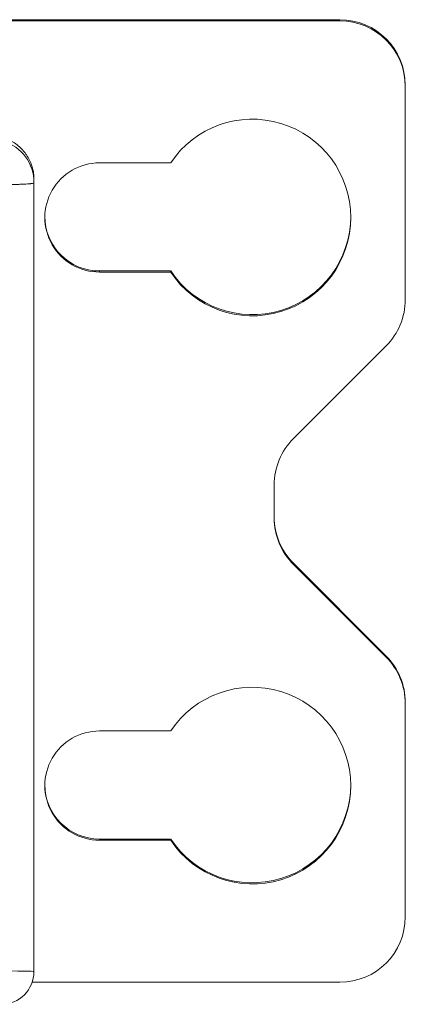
# Model space of a CAD drawing. Header units: millimetres. Extents: x 990 to 1809, y 0 to 562.
# Tile 23 of 256: x 1370 to 1387, y 193 to 239. Entities that reach past the tile are written whole.
import ezdxf

# ---------------------------------------------------------------- set-up
doc = ezdxf.new("R2010")
doc.units = ezdxf.units.MM
doc.layers.add('1', color=7, linetype='Continuous', true_color=0xffffff)

msp = doc.modelspace()

# ---------------------------------------------------------------- linework, layer by layer
at = {"layer": '1', "color": 7, "linetype": 'Continuous', "lineweight": 18}
for p, q in [((1384.42, 238.506), (1364.795, 238.506)), ((1384.42, 238.454), (1364.902, 238.454)), ((1384.42, 238.454), (1384.42, 238.506)), ((1387.42, 235.507), (1387.42, 235.455)), ((1387.42, 225.701), (1387.42, 235.455)), ((1376.679, 231.956), (1373.42, 231.956)), ((1376.679, 231.956), (1373.42, 231.956)), ((1370.421, 231.053), (1370.421, 194.96)), ((1373.42, 226.958), (1373.42, 227.01)), ((1373.42, 227.01), (1376.679, 227.01)), ((1373.42, 226.958), (1373.42, 227.01)), ((1376.679, 227.01), (1373.42, 227.01)), ((1373.42, 226.958), (1376.679, 226.958)), ((1373.42, 226.958), (1376.679, 226.958)), ((1376.679, 226.958), (1376.679, 227.01)), ((1376.679, 226.958), (1376.679, 227.01)), ((1382.299, 219.339), (1386.542, 223.58)), ((1381.42, 215.704), (1381.42, 217.219)), ((1386.542, 209.395), (1382.299, 213.636)), ((1382.299, 213.636), (1382.299, 213.584)), ((1386.542, 209.343), (1382.299, 213.584)), ((1386.542, 209.343), (1386.542, 209.395)), ((1387.42, 207.274), (1387.42, 207.222)), ((1387.42, 197.468), (1387.42, 207.222)), ((1373.42, 205.965), (1376.679, 205.965)), ((1376.679, 205.965), (1373.42, 205.965)), ((1376.679, 201.019), (1373.42, 201.019)), ((1373.42, 200.967), (1373.42, 201.019)), ((1376.679, 201.019), (1373.42, 201.019)), ((1373.42, 200.967), (1373.42, 201.019)), ((1376.679, 200.967), (1373.42, 200.967)), ((1373.42, 200.967), (1376.679, 200.967)), ((1376.679, 200.967), (1376.679, 201.019)), ((1376.679, 200.967), (1376.679, 201.019)), ((1370.338, 194.469), (1384.42, 194.469))]:
    msp.add_line(p, q, dxfattribs=at)
for centre, radius, start, end in [((1368.421, 231.204), 2, 0, 18.7895), ((1368.921, 194.96), 1.5, 270, 0)]:
    msp.add_arc(centre, radius, start, end, dxfattribs=at)
for centre, major_axis, ratio, start_param, end_param in [((1384.42, 235.507), (-3, 0), 0.999657, 3.141593, 4.712389), ((1384.42, 235.455), (3, 0), 0.999657, 0, 1.570796), ((1380.421, 229.457), (4.5, 0), 0.999657, 3.730624, 8.835747), ((1380.421, 229.457), (4.5, 0), 0.999657, 3.730624, 8.835747), ((1368.421, 231.053), (2, 0), 0.99474, 0, 1.267587), ((1373.42, 229.457), (2.5, 0), 0.999657, 1.570796, 4.712389), ((1373.42, 229.457), (2.5, 0), 0.999657, 1.570796, 4.712389), ((1373.42, 229.509), (2.5, 0), 0.999657, 3.141593, 4.712389), ((1373.42, 229.509), (-2.5, 0), 0.999657, 0, 1.570796), ((1380.421, 229.509), (4.5, 0), 0.999657, 3.730624, 6.283185), ((1380.421, 229.509), (-4.5, 0), 0.999657, 0.589031, 3.141593), ((1384.42, 225.701), (3, 0), 0.999657, 5.497787, 6.283185), ((1384.42, 217.219), (-3, 0), 0.999657, 5.497787, 6.283185), ((1384.42, 215.757), (3, 0), 0.999657, 3.141593, 3.926991), ((1384.42, 215.704), (-3, 0), 0.999657, 0, 0.785398), ((1384.42, 207.274), (-3, 0), 0.999657, 3.141593, 3.926991), ((1384.42, 207.222), (3, 0), 0.999657, 0, 0.785398), ((1380.421, 203.466), (-4.5, 0), 0.999657, 0.589031, 5.694154), ((1380.421, 203.466), (4.5, 0), 0.999657, 3.730624, 8.835747), ((1373.42, 203.466), (-2.5, 0), 0.999657, 4.712389, 7.853982), ((1373.42, 203.466), (2.5, 0), 0.999657, 1.570796, 4.712389), ((1373.42, 203.518), (-2.5, 0), 0.999657, 0, 1.570796), ((1373.42, 203.518), (-2.5, 0), 0.999657, 0, 1.570796), ((1380.421, 203.518), (-4.5, 0), 0.999657, 0.589031, 3.141593), ((1380.421, 203.518), (-4.5, 0), 0.999657, 0.589031, 3.141593), ((1384.42, 197.468), (3, 0), 0.999657, 4.712389, 6.283185), ((1365.421, 194.96), (5, 0), 0.007853, 0, 0.879437)]:
    msp.add_ellipse(centre, major_axis=major_axis, ratio=ratio, start_param=start_param, end_param=end_param, dxfattribs=at)
for points, knots in [([(1370.421, 231.204), (1370.421, 231.299), (1370.414, 231.392), (1370.388, 231.576), (1370.369, 231.667), (1370.336, 231.779), (1370.329, 231.802), (1370.315, 231.846), (1370.307, 231.868), (1370.283, 231.935), (1370.265, 231.978), (1370.208, 232.106), (1370.165, 232.188), (1370.091, 232.306), (1370.064, 232.345), (1370.023, 232.401), (1370.009, 232.42), (1369.98, 232.457), (1369.965, 232.475), (1369.889, 232.565), (1369.76, 232.699), (1369.613, 232.813), (1369.496, 232.891), (1369.456, 232.916), (1369.374, 232.963), (1369.332, 232.985), (1369.29, 233.006)], [0, 0, 0, 0, 0.125, 0.125, 0.25, 0.25, 0.28125, 0.28125, 0.3125, 0.3125, 0.375, 0.375, 0.5, 0.5, 0.5625, 0.5625, 0.59375, 0.59375, 0.625, 0.625, 0.75, 0.875, 0.875, 0.9375, 0.9375, 1, 1, 1, 1]), ([(1370.421, 231.053), (1370.421, 231.045), (1370.408, 231.032), (1370.372, 231.021), (1370.335, 231.013), (1370.321, 231.01), (1370.298, 231.007), (1370.29, 231.006), (1370.273, 231.003), (1370.23, 230.998), (1370.177, 230.993), (1370.082, 230.987), (1370.028, 230.984), (1369.91, 230.979), (1369.846, 230.977), (1369.741, 230.974), (1369.704, 230.973), (1369.647, 230.972), (1369.628, 230.971), (1369.589, 230.971), (1369.489, 230.969), (1369.382, 230.968), (1369.201, 230.967), (1369.106, 230.967), (1368.957, 230.967), (1368.905, 230.967), (1368.827, 230.968), (1368.801, 230.968), (1368.747, 230.968), (1368.613, 230.969), (1368.362, 230.971), (1368.007, 230.976), (1367.757, 230.981), (1367.597, 230.984), (1367.564, 230.984), (1367.499, 230.986), (1367.466, 230.987), (1367.368, 230.989), (1367.301, 230.99), (1367.101, 230.995), (1366.832, 231.002), (1366.556, 231.011), (1366.417, 231.016)], [0, 0, 0, 0, 0.0625, 0.125, 0.125, 0.15625, 0.15625, 0.171875, 0.171875, 0.1875, 0.25, 0.25, 0.3125, 0.3125, 0.375, 0.375, 0.40625, 0.40625, 0.421875, 0.421875, 0.4375, 0.5, 0.5, 0.5625, 0.5625, 0.59375, 0.59375, 0.609375, 0.609375, 0.625, 0.6875, 0.75, 0.8125, 0.8125, 0.828125, 0.828125, 0.84375, 0.84375, 0.875, 0.875, 0.9375, 1, 1, 1, 1])]:
    msp.add_open_spline(points, degree=3, knots=knots, dxfattribs=at)

doc.saveas('drawing.dxf')
